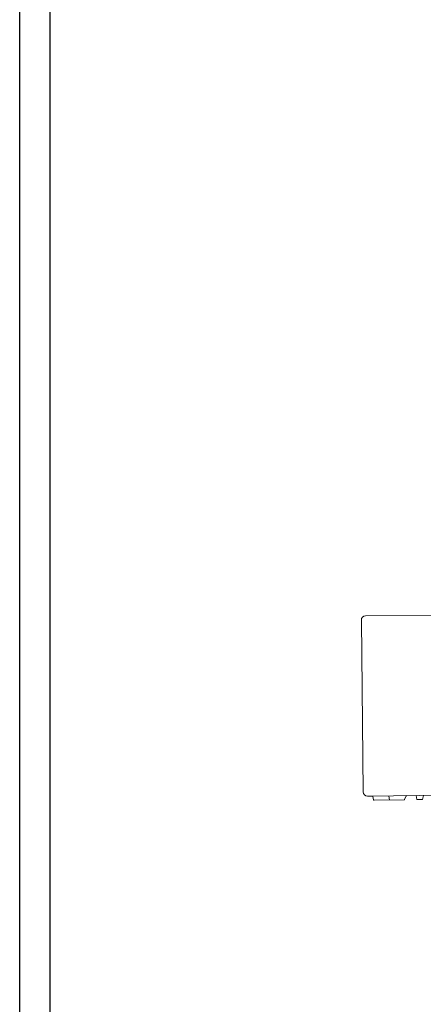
# Model space of a CAD drawing. Header units: millimetres. Extents: x 69858 to 162505, y 5570 to 25972.
# Tile 36 of 53: x 71794 to 71927, y 20228 to 20553. Entities that reach past the tile are written whole.
import ezdxf

# ---------------------------------------------------------------- set-up
doc = ezdxf.new("R2010")
doc.units = ezdxf.units.MM
doc.header["$LTSCALE"] = 2.5
doc.layers.add('Arch', color=7, linetype='Continuous')
doc.layers.add('CKD Equipments', color=252, linetype='Continuous', lineweight=0)
doc.layers.add('WALL', color=132, linetype='Continuous', lineweight=25)

# ---------------------------------------------------------------- blocks, each defined once
blk = doc.blocks.new('*U93')
at = {"color": 8}
blk.add_lwpolyline([(0, -100), (7713.29, -100), (7713.29, -90), (0, -90)], close=True, dxfattribs=at)
blk = doc.blocks.new('G$C62143A14')
at = {"color": 8, "linetype": 'Continuous', "lineweight": 0}
for p, q in [((142.09, 481.19), (198.78, 481.8)), ((139.48, 477.75), (140.59, 477.95)), ((140.7, 479.77), (141.05, 447.57)), ((140.7, 479.77), (140.72, 478.13)), ((200.55, 448.21), (200.2, 480.41)), ((139.33, 477.57), (139.43, 467.67)), ((139.38, 472.47), (140.78, 472.73)), ((139.56, 472.5), (139.58, 472.5)), ((139.53, 467.51), (140.74, 466.96)), ((140.84, 466.81), (140.88, 463.71)), ((140.88, 463.71), (139.53, 463.46)), ((139.53, 463.46), (139.55, 461.55)), ((140.9, 461.32), (139.55, 461.55))]:
    blk.add_line(p, q, dxfattribs=at)
at = {"color": 8, "linetype": 'Continuous', "lineweight": 0, "flags": 128}
blk.add_lwpolyline([(139.47, 477.74), (139.47, 477.74), (139.48, 477.75)], dxfattribs=at)
at = {"color": 8, "linetype": 'Continuous', "lineweight": 0}
for centre, radius, start, end in [((142.1, 479.79), 1.4, 90.6162, 180.6162), ((198.8, 480.4), 1.4, 0.6162, 90.6162), ((140.55, 478.12), 0.175, 280.6162, 1.5356), ((139.5, 477.57), 0.175, 100.6162, 179.8134), ((139.61, 467.67), 0.175, 180.2997, 244.6825), ((140.67, 466.8), 0.175, 359.7298, 66.3191)]:
    blk.add_arc(centre, radius, start, end, dxfattribs=at)
blk = doc.blocks.new('ARCH')
at = {"layer": 'CKD Equipments', "color": 8, "ltscale": 0.25, "rotation": 90}
blk.add_blockref('G$C62143A14', (116305.46, 17289.14), dxfattribs=at)
at = {"layer": 'WALL', "color": 8, "xscale": -1, "rotation": 89.99999999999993}
blk.add_blockref('*U93', (115620.83, 21923.86), dxfattribs=at)

msp = doc.modelspace()

# ---------------------------------------------------------------- block references
at = {"layer": 'Arch'}
msp.add_blockref('ARCH', (-43916.74, 2867.04), dxfattribs=at)

doc.saveas('drawing.dxf')
